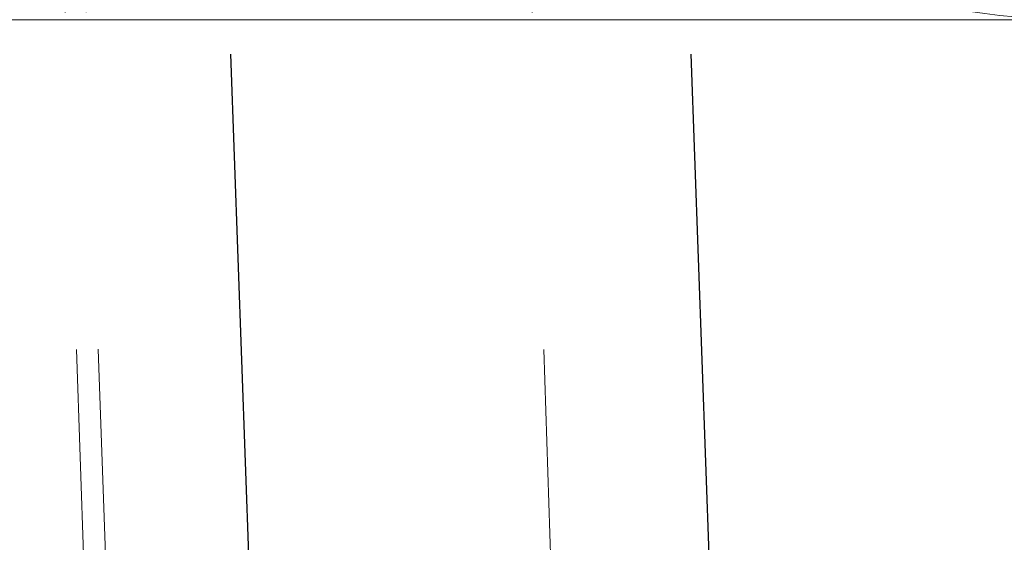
# Model space of a CAD drawing. Header units: millimetres. Extents: x -8.5 to 8.5, y 0 to 12.5.
# Tile 6 of 26: x -4.21 to -2.75, y 0.775 to 1.55. Entities that reach past the tile are written whole.
import ezdxf

# ---------------------------------------------------------------- set-up
doc = ezdxf.new("R2010")
doc.units = ezdxf.units.MM
doc.header["$LTSCALE"] = 10
doc.linetypes.add('ALLCAD_Strich', pattern=[0.2, 0.15, -0.05])
doc.layers.add('BESCH_KONT_verb_schn_grun_2d', color=10, linetype='Continuous')

msp = doc.modelspace()

# ---------------------------------------------------------------- linework, layer by layer
at = {"layer": 'BESCH_KONT_verb_schn_grun_2d', "linetype": 'ALLCAD_Strich', "lineweight": 0}
for p, q in [((-4.1933, 3.06), (-4.0898, 0)), ((-4.1654, 3.06), (-4.0553, 0)), ((-3.8433, 0), (-3.9537, 3.06)), ((-3.8427, 0), (-3.9531, 3.06)), ((-3.5007, 3.06), (-3.3972, 0)), ((-3.1609, 0), (-3.271, 3.06)), ((-3.1604, 0), (-3.2705, 3.06))]:
    msp.add_line(p, q, dxfattribs=at)
at = {"layer": 'BESCH_KONT_verb_schn_grun_2d', "linetype": 'Continuous', "lineweight": 0}
msp.add_line((-8.0001, 1.55), (-2.6446, 1.55), dxfattribs=at)
msp.add_arc((-2.6446, 2.55), 1, 190, 270, dxfattribs=at)

doc.saveas('drawing.dxf')
